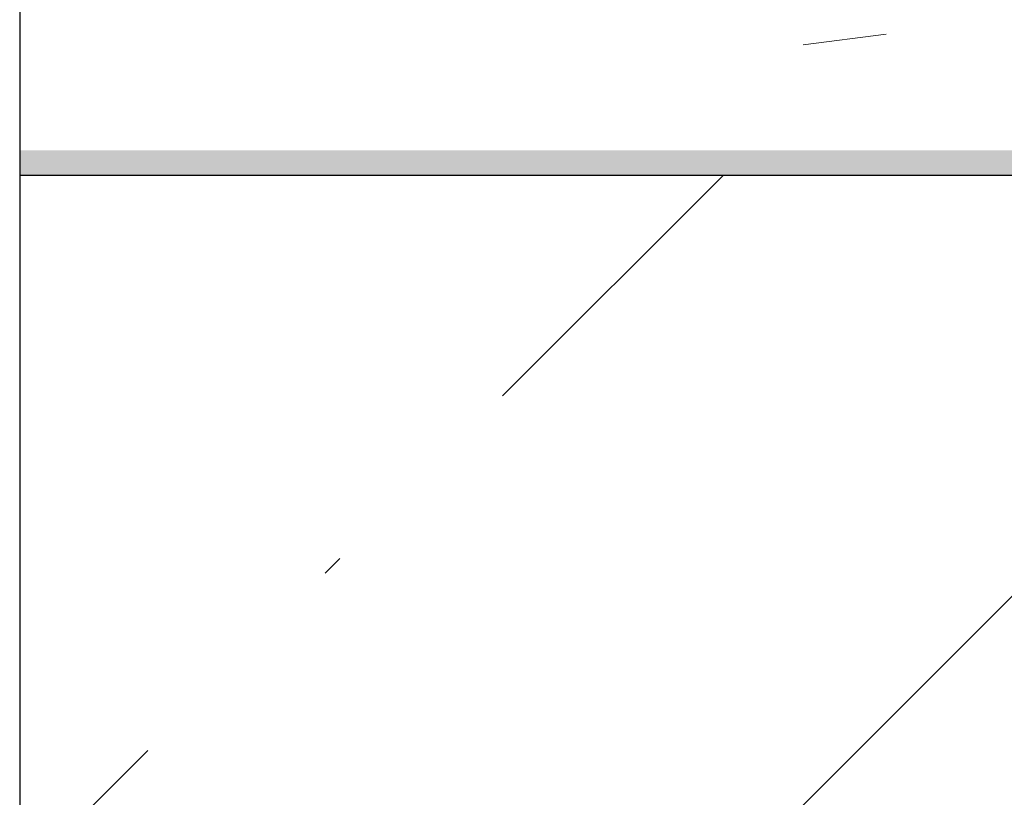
# Model space of a CAD drawing. Header units: millimetres. Extents: x 786 to 42540, y -7760 to 3796.
# Tile 140 of 256: x 37240 to 37398, y -5850 to -5725. Entities that reach past the tile are written whole.
import ezdxf

# ---------------------------------------------------------------- set-up
doc = ezdxf.new("R2010")
doc.units = ezdxf.units.MM
doc.layers.add('A-FLOR', color=7, linetype='Continuous', lineweight=13)
doc.layers.add('A-FLOR-PATT', color=7, linetype='Continuous', lineweight=25)

msp = doc.modelspace()

# ---------------------------------------------------------------- hatches: boundary and pattern name
at = {"layer": 'A-FLOR-PATT', "lineweight": 5}
h = msp.add_hatch(dxfattribs=at)
h.set_pattern_fill('FP_10', color=256, style=0, pattern_type=2)
h.set_pattern_definition([(50, (48694.2, -5700), (291.494, -25.502), [30.48, -335.28]), (355, (48694.2, -5700), (-56.389, 305.691), [24.384, -268.224]), (100.451, (48718.5, -5702.12), (235.108, 280.1865), [25.904, -284.944]), (46.184, (48694.2, -5618.72), (433.727, -67.268), [45.72, -502.92]), (96.636, (48730.35, -5624.33), (379.844, 395.885), [38.856, -427.416]), (351.184, (48694.2, -5618.7), (379.848, 395.881), [36.576, -402.336]), (21, (48734.85, -5639.04), (242.583, -163.624), [30.48, -335.28]), (326, (48734.85, -5639.04), (98.883, 294.701), [24.384, -268.224]), (71.451, (48755.06, -5652.68), (341.467, 131.074), [25.904, -284.944]), (37.5, (48694.21, -5700), (4.9419, 135.2883), [13.411, -251.562, 13.411, -258.877, -269.24]), (37.5, (48694.21, -5700), (4.9419, 135.2883), [-537.261, 13.411, -255.829]), (7.5, (48694.21, -5700), (106.9117, 160.289), [13.411, -141.834, 13.411, -245.466, -102.616]), (7.5, (48694.21, -5700), (106.9117, 160.289), [-414.122, 13.411, -89.205]), (327.5, (48603.58, -5700), (216.9455, -9.1662), [13.411, -88.189, 13.411, -303.581, -420.624]), (327.5, (48603.58, -5700), (216.9455, -9.1662), [-418.592, 13.411, -407.213]), (317.5, (48562.94, -5700), (237.007, 40.6827), [13.411, -118.669, 13.411, -197.104, -298.704]), (317.5, (48562.94, -5700), (237.007, 40.6827), [-342.595, 13.411, -285.293])])
h.paths.add_polyline_path([(37322.61, -5746), (42440.27, -5746), (42440.27, -5617), (37240.27, -5617), (37240.27, -5746)])
at = {"layer": 'A-FLOR-PATT', "lineweight": 5, "true_color": 0x515151}
msp.add_hatch(color=251, dxfattribs=at).paths.add_polyline_path([(38404.99, -5750), (42440.27, -5750), (42440.27, -5746), (37240.27, -5746), (37240.27, -5750), (37683.4, -5750)])
at = {"layer": 'A-FLOR-PATT', "lineweight": 5}
h = msp.add_hatch(dxfattribs=at)
h.set_pattern_fill('FP_8', color=256, style=0, pattern_type=2)
h.set_pattern_definition([(45, (48694.21, -5700), (-114.0493, 114.0493), []), (45, (48808.26, -5700), (-114.0493, 114.0493), [201.613, -40.323, 3.353, -36.97])])
h.paths.add_polyline_path([(42440.27, -6000), (42440.27, -5750), (37240.27, -5750), (37240.27, -6000), (41291.34, -6000)])

# ---------------------------------------------------------------- linework, layer by layer
at = {"layer": 'A-FLOR', "lineweight": 25}
for p, q in [((37240.27, -5600), (37240.27, -6000)), ((37240.27, -5750), (42440.27, -5750))]:
    msp.add_line(p, q, dxfattribs=at)

doc.saveas('drawing.dxf')
